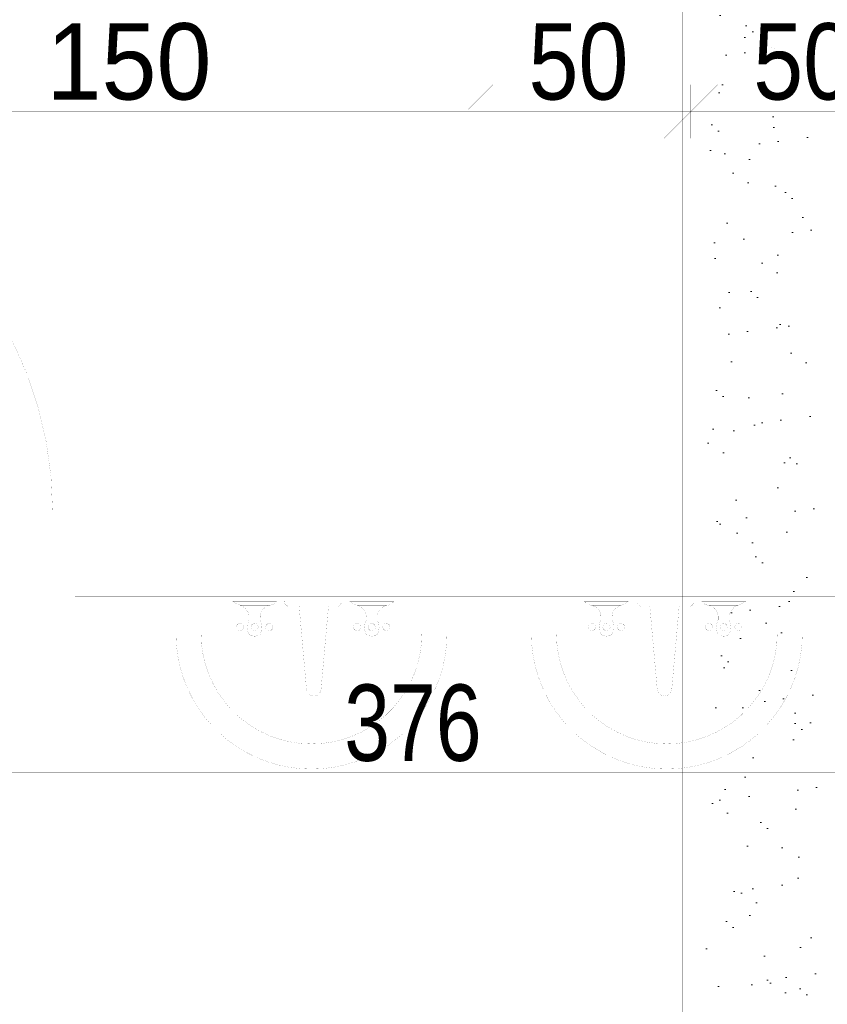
# Paper-space layout 'Layout1' of a CAD drawing. Header units: inches. Extents: x 7368 to 30263, y 5719 to 13940.
# Tile 13 of 44: x 10203 to 10383, y 12802 to 13021. Entities that reach past the tile are written whole.
import ezdxf
from ezdxf.enums import TextEntityAlignment as Align

# ---------------------------------------------------------------- set-up
doc = ezdxf.new("R2010")
doc.units = ezdxf.units.IN
doc.header["$LTSCALE"] = 2
doc.header["$MEASUREMENT"] = 0
for name, pattern in [('ACAD_ISO04W100', [30, 24, -3, 0, -3]), ('ACAD_ISO07W100', [3, 0, -3]), ('HIDDEN', [9.525, 6.35, -3.175]), ('OS', [60, 30, -15, 0, -15]), ('PRZERYW', [60, 30, -30])]:
    doc.linetypes.add(name, pattern=pattern)
for name, color, linetype, lineweight in [('A CIENKA', 7, 'CONTINUOUS', 13), ('A KRESKOWANIA', 7, 'CONTINUOUS', 5), ('A OSIE', 7, 'ACAD_ISO04W100', 13), ('A PRZERYWANIA', 7, 'HIDDEN', 15), ('A WYMIARY', 7, 'CONTINUOUS', 9), ('ECIANA_PROJEKT', 7, 'CONTINUOUS', 15), ('WYBURZENIA', 7, 'CONTINUOUS', 9)]:
    doc.layers.add(name, color=color, linetype=linetype, lineweight=lineweight)
doc.styles.get("Standard").update_dxf_attribs({"font": 'arial.ttf'})
pattern_1 = [(37.5, (117, 107), (-0.503947, 15.41459), [0, -12.16, 0, -13.6, 0, -13]), (7.5, (117, 107), (14.158214, 22.577169), [0, -6.56, 0, -10.96, 0, -4.2]), (-32.5, (110.042, 100.042), (24.913135, 0.045272), [0, -4, 0, -14.4, 0, -18.8]), (-42.5, (110.042, 100.042), (24.049013, 7.021405), [0, -2, 0, -9.44, 0, -10.8])]

psp = doc.layouts.get("Layout1")

# ---------------------------------------------------------------- hatches: boundary and pattern name
at = {"layer": 'A KRESKOWANIA', "linetype": 'Continuous'}
h = psp.add_hatch(dxfattribs=at)
h.set_pattern_fill('AR-SAND_S0_1', color=254, scale=8, style=0)
h.set_pattern_definition(pattern_1)
h.paths.add_polyline_path([(10380.55, 13262.96), (10355.55, 13262.96), (10355.55, 12917.96), (10380.55, 12917.96)], flags=0)
h = psp.add_hatch(dxfattribs=at)
h.set_pattern_fill('AR-SAND_S0_1', color=254, scale=8, style=0)
h.set_pattern_definition(pattern_1)
h.paths.add_polyline_path([(10380.55, 12917.96), (10355.55, 12917.96), (10355.55, 12905.96), (10377.29, 12905.96), (10380.55, 12905.96)], flags=0)
h = psp.add_hatch(dxfattribs=at)
h.set_pattern_fill('AR-SAND_S0_1', color=254, scale=8, style=0)
h.set_pattern_definition(pattern_1)
h.paths.add_polyline_path([(10380.55, 12905.96), (10377.29, 12905.96), (10377.29, 12897.76), (10377.19, 12895.27), (10376.88, 12892.8), (10376.37, 12890.36), (10375.66, 12887.97), (10374.75, 12885.65), (10373.66, 12883.41), (10372.38, 12881.27), (10370.94, 12879.24), (10369.32, 12877.34), (10367.56, 12875.58), (10365.66, 12873.97), (10363.63, 12872.52), (10361.49, 12871.24), (10359.25, 12870.15), (10356.93, 12869.24), (10355.55, 12868.83), (10355.55, 12651.14), (10357.33, 12648.65), (10358.61, 12646.51), (10359.7, 12644.27), (10360.61, 12641.95), (10361.32, 12639.56), (10361.83, 12637.12), (10362.14, 12634.65), (10362.24, 12632.16), (10362.24, 12623.96), (10380.55, 12623.96)], flags=0)
h = psp.add_hatch(dxfattribs=at)
h.set_pattern_fill('AR-SAND_S0_1', color=254, scale=8, style=0)
h.set_pattern_definition(pattern_1)
h.paths.add_polyline_path([(10370.94, 12879.24), (10372.38, 12881.27), (10373.66, 12883.41), (10374.75, 12885.65), (10375.66, 12887.97), (10376.37, 12890.36), (10376.88, 12892.8), (10377.19, 12895.27), (10377.29, 12897.76), (10377.29, 12905.96), (10355.55, 12905.96), (10355.55, 12904.93), (10364.68, 12904.93), (10363.91, 12904.43), (10363.05, 12904.11), (10362.36, 12903.81), (10361.77, 12903.34), (10361.33, 12902.72), (10361.07, 12902.01), (10361.02, 12901.26), (10361.02, 12900.85), (10361.32, 12900.06), (10361.38, 12899.63), (10362.35, 12899.63), (10362.65, 12899.93), (10363.05, 12900.04), (10363.46, 12899.93), (10363.76, 12899.63), (10363.87, 12899.22), (10363.76, 12898.81), (10363.46, 12898.51), (10363.05, 12898.41), (10362.65, 12898.51), (10362.35, 12898.81), (10361.38, 12898.81), (10361.32, 12898.38), (10361.08, 12897.76), (10371.71, 12897.76), (10371.6, 12895.5), (10371.29, 12893.25), (10370.77, 12891.04), (10370.05, 12888.89), (10369.13, 12886.81), (10368.03, 12884.83), (10366.74, 12882.96), (10365.29, 12881.21), (10363.69, 12879.61), (10361.94, 12878.16), (10360.07, 12876.88), (10358.09, 12875.77), (10356.01, 12874.86), (10355.55, 12874.7), (10355.55, 12868.83), (10356.93, 12869.24), (10359.25, 12870.15), (10361.49, 12871.24), (10363.63, 12872.52), (10365.66, 12873.97), (10367.56, 12875.58), (10369.32, 12877.34)], flags=0)
h = psp.add_hatch(dxfattribs=at)
h.set_pattern_fill('AR-SAND_S0_1', color=254, scale=8, style=0)
h.set_pattern_definition(pattern_1)
h.paths.add_polyline_path([(10370.77, 12891.04), (10371.29, 12893.25), (10371.6, 12895.5), (10371.71, 12897.76), (10361.08, 12897.76), (10361.02, 12897.59), (10360.44, 12897.29), (10359.79, 12897.19), (10359.15, 12897.29), (10358.57, 12897.59), (10358.51, 12897.76), (10355.55, 12897.76), (10355.55, 12874.7), (10356.01, 12874.86), (10358.09, 12875.77), (10360.07, 12876.88), (10361.94, 12878.16), (10363.69, 12879.61), (10365.29, 12881.21), (10366.74, 12882.96), (10368.03, 12884.83), (10369.13, 12886.81), (10370.05, 12888.89)], flags=0)

# ---------------------------------------------------------------- linework, layer by layer
at = {"layer": 'A CIENKA', "color": 7, "linetype": 'Continuous', "const_width": 0.018}
psp.add_lwpolyline([(10210.48, 12911.96, 0.414214), (10125.48, 12996.96, 0.414214)], format="xyb", dxfattribs=at)
for points in [[(10210.48, 12906.96), (10210.48, 12916.96)], [(10210.48, 12916.96), (10215.48, 12916.96)], [(10215.48, 12916.96), (10215.48, 12906.96)], [(10215.48, 12906.96), (10210.48, 12906.96)]]:
    psp.add_lwpolyline(points, dxfattribs=at)
at = {"layer": 'A KRESKOWANIA', "color": 251, "linetype": 'Continuous', "const_width": 0.018}
for points in [[(10298.23, 12892.96), (10237.92, 12892.96)], [(10237.92, 12884.76), (10237.92, 12892.96)], [(10298.23, 12884.76), (10298.23, 12892.96)], [(10316.98, 12884.76), (10316.98, 12892.96)], [(10316.98, 12892.96), (10377.29, 12892.96)], [(10377.29, 12884.76), (10377.29, 12892.96)], [(10237.92, 12884.76), (10238.02, 12882.27)], [(10243.51, 12884.76), (10292.64, 12884.76)], [(10243.51, 12884.76), (10243.61, 12882.5)], [(10292.53, 12882.5), (10292.64, 12884.76)], [(10298.12, 12882.27), (10298.23, 12884.76)], [(10317.09, 12882.27), (10316.98, 12884.76)], [(10371.71, 12884.76), (10322.57, 12884.76)], [(10322.68, 12882.5), (10322.57, 12884.76)], [(10371.71, 12884.76), (10371.6, 12882.5)], [(10377.29, 12884.76), (10377.19, 12882.27)], [(10238.02, 12882.27), (10238.33, 12879.8)], [(10243.61, 12882.5), (10243.92, 12880.25)], [(10292.22, 12880.25), (10292.53, 12882.5)], [(10297.82, 12879.8), (10298.12, 12882.27)], [(10317.4, 12879.8), (10317.09, 12882.27)], [(10322.99, 12880.25), (10322.68, 12882.5)], [(10371.6, 12882.5), (10371.29, 12880.25)], [(10377.19, 12882.27), (10376.88, 12879.8)], [(10238.33, 12879.8), (10238.84, 12877.36)], [(10243.92, 12880.25), (10244.44, 12878.04)], [(10291.7, 12878.04), (10292.22, 12880.25)], [(10297.31, 12877.36), (10297.82, 12879.8)], [(10317.91, 12877.36), (10317.4, 12879.8)], [(10323.51, 12878.04), (10322.99, 12880.25)], [(10371.29, 12880.25), (10370.77, 12878.04)], [(10376.88, 12879.8), (10376.37, 12877.36)], [(10238.84, 12877.36), (10239.55, 12874.97)], [(10244.44, 12878.04), (10245.16, 12875.89)], [(10290.98, 12875.89), (10291.7, 12878.04)], [(10296.59, 12874.97), (10297.31, 12877.36)], [(10318.62, 12874.97), (10317.91, 12877.36)], [(10324.23, 12875.89), (10323.51, 12878.04)], [(10370.77, 12878.04), (10370.05, 12875.89)], [(10376.37, 12877.36), (10375.66, 12874.97)], [(10239.55, 12874.97), (10240.46, 12872.65)], [(10245.16, 12875.89), (10246.08, 12873.81)], [(10290.06, 12873.81), (10290.98, 12875.89)], [(10295.69, 12872.65), (10296.59, 12874.97)], [(10319.53, 12872.65), (10318.62, 12874.97)], [(10325.15, 12873.81), (10324.23, 12875.89)], [(10370.05, 12875.89), (10369.13, 12873.81)], [(10375.66, 12874.97), (10374.75, 12872.65)], [(10240.46, 12872.65), (10241.55, 12870.41)], [(10246.08, 12873.81), (10247.18, 12871.83)], [(10247.18, 12871.83), (10248.47, 12869.96)], [(10287.68, 12869.96), (10288.96, 12871.83)], [(10288.96, 12871.83), (10290.06, 12873.81)], [(10294.59, 12870.41), (10295.69, 12872.65)], [(10320.62, 12870.41), (10319.53, 12872.65)], [(10326.25, 12871.83), (10325.15, 12873.81)], [(10327.53, 12869.96), (10326.25, 12871.83)], [(10368.03, 12871.83), (10366.74, 12869.96)], [(10369.13, 12873.81), (10368.03, 12871.83)], [(10374.75, 12872.65), (10373.66, 12870.41)], [(10241.55, 12870.41), (10242.83, 12868.27)], [(10248.47, 12869.96), (10249.92, 12868.21)], [(10286.23, 12868.21), (10287.68, 12869.96)], [(10293.32, 12868.27), (10294.59, 12870.41)], [(10321.89, 12868.27), (10320.62, 12870.41)], [(10328.98, 12868.21), (10327.53, 12869.96)], [(10366.74, 12869.96), (10365.29, 12868.21)], [(10373.66, 12870.41), (10372.38, 12868.27)], [(10242.83, 12868.27), (10244.28, 12866.24)], [(10249.92, 12868.21), (10251.52, 12866.61)], [(10284.62, 12866.61), (10286.23, 12868.21)], [(10291.87, 12866.24), (10293.32, 12868.27)], [(10323.34, 12866.24), (10321.89, 12868.27)], [(10330.59, 12866.61), (10328.98, 12868.21)], [(10365.29, 12868.21), (10363.69, 12866.61)], [(10372.38, 12868.27), (10370.94, 12866.24)], [(10244.28, 12866.24), (10245.89, 12864.34)], [(10251.52, 12866.61), (10253.27, 12865.16)], [(10282.88, 12865.16), (10284.62, 12866.61)], [(10290.26, 12864.34), (10291.87, 12866.24)], [(10324.95, 12864.34), (10323.34, 12866.24)], [(10332.33, 12865.16), (10330.59, 12866.61)], [(10363.69, 12866.61), (10361.94, 12865.16)], [(10370.94, 12866.24), (10369.32, 12864.34)], [(10245.89, 12864.34), (10247.65, 12862.58)], [(10253.27, 12865.16), (10255.14, 12863.88)], [(10255.14, 12863.88), (10257.12, 12862.77)], [(10279.02, 12862.77), (10281.01, 12863.88)], [(10281.01, 12863.88), (10282.88, 12865.16)], [(10288.5, 12862.58), (10290.26, 12864.34)], [(10326.71, 12862.58), (10324.95, 12864.34)], [(10334.21, 12863.88), (10332.33, 12865.16)], [(10336.19, 12862.77), (10334.21, 12863.88)], [(10360.07, 12863.88), (10358.09, 12862.77)], [(10361.94, 12865.16), (10360.07, 12863.88)], [(10369.32, 12864.34), (10367.56, 12862.58)], [(10247.65, 12862.58), (10249.55, 12860.97)], [(10249.55, 12860.97), (10251.58, 12859.52)], [(10257.12, 12862.77), (10259.2, 12861.86)], [(10259.2, 12861.86), (10261.35, 12861.14)], [(10261.35, 12861.14), (10263.56, 12860.62)], [(10272.59, 12860.62), (10274.8, 12861.14)], [(10274.8, 12861.14), (10276.95, 12861.86)], [(10276.95, 12861.86), (10279.02, 12862.77)], [(10284.56, 12859.52), (10286.59, 12860.97)], [(10286.59, 12860.97), (10288.5, 12862.58)], [(10328.62, 12860.97), (10326.71, 12862.58)], [(10330.65, 12859.52), (10328.62, 12860.97)], [(10338.27, 12861.86), (10336.19, 12862.77)], [(10340.42, 12861.14), (10338.27, 12861.86)], [(10342.63, 12860.62), (10340.42, 12861.14)], [(10353.86, 12861.14), (10351.66, 12860.62)], [(10356.01, 12861.86), (10353.86, 12861.14)], [(10358.09, 12862.77), (10356.01, 12861.86)], [(10365.66, 12860.97), (10363.63, 12859.52)], [(10367.56, 12862.58), (10365.66, 12860.97)], [(10251.58, 12859.52), (10253.72, 12858.24)], [(10263.56, 12860.62), (10265.81, 12860.3)], [(10265.81, 12860.3), (10268.07, 12860.2)], [(10268.07, 12860.2), (10270.34, 12860.3)], [(10270.34, 12860.3), (10272.59, 12860.62)], [(10282.42, 12858.24), (10284.56, 12859.52)], [(10332.79, 12858.24), (10330.65, 12859.52)], [(10344.87, 12860.3), (10342.63, 12860.62)], [(10347.14, 12860.2), (10344.87, 12860.3)], [(10349.4, 12860.3), (10347.14, 12860.2)], [(10351.66, 12860.62), (10349.4, 12860.3)], [(10363.63, 12859.52), (10361.49, 12858.24)], [(10253.72, 12858.24), (10255.96, 12857.15)], [(10255.96, 12857.15), (10258.28, 12856.24)], [(10277.86, 12856.24), (10280.18, 12857.15)], [(10280.18, 12857.15), (10282.42, 12858.24)], [(10335.03, 12857.15), (10332.79, 12858.24)], [(10337.35, 12856.24), (10335.03, 12857.15)], [(10359.25, 12857.15), (10356.93, 12856.24)], [(10361.49, 12858.24), (10359.25, 12857.15)], [(10258.28, 12856.24), (10260.67, 12855.53)], [(10260.67, 12855.53), (10263.11, 12855.02)], [(10263.11, 12855.02), (10265.58, 12854.71)], [(10265.58, 12854.71), (10268.07, 12854.61)], [(10268.07, 12854.61), (10270.56, 12854.71)], [(10270.56, 12854.71), (10273.03, 12855.02)], [(10273.03, 12855.02), (10275.48, 12855.53)], [(10275.48, 12855.53), (10277.86, 12856.24)], [(10339.74, 12855.53), (10337.35, 12856.24)], [(10342.18, 12855.02), (10339.74, 12855.53)], [(10344.65, 12854.71), (10342.18, 12855.02)], [(10347.14, 12854.61), (10344.65, 12854.71)], [(10349.63, 12854.71), (10347.14, 12854.61)], [(10352.1, 12855.02), (10349.63, 12854.71)], [(10354.54, 12855.53), (10352.1, 12855.02)], [(10356.93, 12856.24), (10354.54, 12855.53)]]:
    psp.add_lwpolyline(points, dxfattribs=at)
at = {"layer": 'A KRESKOWANIA', "color": 250, "linetype": 'Continuous', "const_width": 0.018}
for points in [[(10260.31, 12891.93), (10250.53, 12891.93)], [(10250.53, 12891.93), (10251.3, 12891.43)], [(10259.88, 12891.46), (10260.31, 12891.93)], [(10262.07, 12892.06), (10274.71, 12892.06)], [(10262.07, 12892.06), (10262.09, 12891.66)], [(10262.09, 12891.66), (10262.25, 12891.3)], [(10274.56, 12891.27), (10274.72, 12891.65)], [(10274.72, 12891.65), (10274.71, 12892.06)], [(10286.39, 12891.93), (10276.61, 12891.93)], [(10276.61, 12891.93), (10277.38, 12891.43)], [(10285.96, 12891.46), (10286.39, 12891.93)], [(10328.82, 12891.93), (10338.6, 12891.93)], [(10329.26, 12891.46), (10328.82, 12891.93)], [(10338.6, 12891.93), (10337.84, 12891.43)], [(10340.5, 12891.65), (10340.51, 12892.06)], [(10340.65, 12891.27), (10340.5, 12891.65)], [(10353.14, 12892.06), (10340.51, 12892.06)], [(10353.12, 12891.66), (10352.96, 12891.3)], [(10353.14, 12892.06), (10353.12, 12891.66)], [(10354.9, 12891.93), (10364.68, 12891.93)], [(10355.33, 12891.46), (10354.9, 12891.93)], [(10364.68, 12891.93), (10363.91, 12891.43)], [(10251.3, 12891.43), (10252.16, 12891.11)], [(10252.16, 12891.11), (10258.68, 12891.11)], [(10252.85, 12890.81), (10252.16, 12891.11)], [(10253.44, 12890.34), (10252.85, 12890.81)], [(10253.88, 12889.72), (10253.44, 12890.34)], [(10257.05, 12889.89), (10253.79, 12889.89)], [(10254.14, 12889.01), (10253.88, 12889.72)], [(10256.89, 12889.61), (10256.68, 12888.95)], [(10257.27, 12890.19), (10256.89, 12889.61)], [(10257.79, 12890.65), (10257.27, 12890.19)], [(10258.41, 12890.97), (10257.79, 12890.65)], [(10259.08, 12891.11), (10258.41, 12890.97)], [(10258.68, 12891.11), (10259.31, 12891.18)], [(10259.31, 12891.18), (10259.88, 12891.46)], [(10262.25, 12891.3), (10262.53, 12891.01)], [(10262.53, 12891.01), (10262.89, 12890.85)], [(10262.89, 12890.85), (10263.29, 12890.84)], [(10265.33, 12890.84), (10263.29, 12890.84)], [(10271.86, 12890.84), (10265.33, 12890.84)], [(10266.96, 12872.5), (10265.33, 12890.84)], [(10271.86, 12890.84), (10270.22, 12872.5)], [(10271.86, 12890.84), (10273.48, 12890.84)], [(10273.48, 12890.84), (10273.89, 12890.83)], [(10273.89, 12890.83), (10274.28, 12890.98)], [(10274.28, 12890.98), (10274.56, 12891.27)], [(10277.38, 12891.43), (10278.24, 12891.11)], [(10278.93, 12890.81), (10278.24, 12891.11)], [(10278.24, 12891.11), (10284.76, 12891.11)], [(10279.52, 12890.34), (10278.93, 12890.81)], [(10279.96, 12889.72), (10279.52, 12890.34)], [(10283.13, 12889.89), (10279.87, 12889.89)], [(10280.22, 12889.01), (10279.96, 12889.72)], [(10282.97, 12889.61), (10282.76, 12888.95)], [(10283.35, 12890.19), (10282.97, 12889.61)], [(10283.87, 12890.65), (10283.35, 12890.19)], [(10284.49, 12890.97), (10283.87, 12890.65)], [(10285.16, 12891.11), (10284.49, 12890.97)], [(10284.76, 12891.11), (10285.39, 12891.18)], [(10285.39, 12891.18), (10285.96, 12891.46)], [(10329.82, 12891.18), (10329.26, 12891.46)], [(10330.45, 12891.11), (10329.82, 12891.18)], [(10330.05, 12891.11), (10330.72, 12890.97)], [(10336.98, 12891.11), (10330.45, 12891.11)], [(10330.72, 12890.97), (10331.34, 12890.65)], [(10331.34, 12890.65), (10331.86, 12890.19)], [(10331.86, 12890.19), (10332.24, 12889.61)], [(10332.08, 12889.89), (10335.34, 12889.89)], [(10332.24, 12889.61), (10332.45, 12888.95)], [(10334.99, 12889.01), (10335.25, 12889.72)], [(10335.25, 12889.72), (10335.69, 12890.34)], [(10335.69, 12890.34), (10336.28, 12890.81)], [(10336.28, 12890.81), (10336.98, 12891.11)], [(10337.84, 12891.43), (10336.98, 12891.11)], [(10340.94, 12890.98), (10340.65, 12891.27)], [(10341.32, 12890.83), (10340.94, 12890.98)], [(10341.73, 12890.84), (10341.32, 12890.83)], [(10343.36, 12890.84), (10341.73, 12890.84)], [(10343.36, 12890.84), (10349.88, 12890.84)], [(10343.36, 12890.84), (10344.99, 12872.5)], [(10348.25, 12872.5), (10349.88, 12890.84)], [(10349.88, 12890.84), (10351.92, 12890.84)], [(10352.32, 12890.85), (10351.92, 12890.84)], [(10352.68, 12891.01), (10352.32, 12890.85)], [(10352.96, 12891.3), (10352.68, 12891.01)], [(10355.9, 12891.18), (10355.33, 12891.46)], [(10356.53, 12891.11), (10355.9, 12891.18)], [(10356.13, 12891.11), (10356.81, 12890.97)], [(10363.05, 12891.11), (10356.53, 12891.11)], [(10356.81, 12890.97), (10357.43, 12890.65)], [(10357.43, 12890.65), (10357.94, 12890.19)], [(10357.94, 12890.19), (10358.32, 12889.61)], [(10358.16, 12889.89), (10361.42, 12889.89)], [(10358.32, 12889.61), (10358.54, 12888.95)], [(10361.07, 12889.01), (10361.33, 12889.72)], [(10361.33, 12889.72), (10361.77, 12890.34)], [(10361.77, 12890.34), (10362.36, 12890.81)], [(10362.36, 12890.81), (10363.05, 12891.11)], [(10363.91, 12891.43), (10363.05, 12891.11)], [(10254.19, 12887.85), (10253.89, 12887.06)], [(10254.19, 12888.26), (10254.14, 12889.01)], [(10256.64, 12888.26), (10254.19, 12888.26)], [(10254.19, 12888.26), (10254.19, 12887.85)], [(10254.19, 12887.85), (10256.64, 12887.85)], [(10256.68, 12888.95), (10256.64, 12888.26)], [(10256.64, 12887.85), (10256.64, 12888.26)], [(10256.94, 12887.06), (10256.64, 12887.85)], [(10280.27, 12887.85), (10279.97, 12887.06)], [(10280.27, 12888.26), (10280.22, 12889.01)], [(10282.72, 12888.26), (10280.27, 12888.26)], [(10280.27, 12888.26), (10280.27, 12887.85)], [(10280.27, 12887.85), (10282.72, 12887.85)], [(10282.76, 12888.95), (10282.72, 12888.26)], [(10282.72, 12887.85), (10282.72, 12888.26)], [(10283.02, 12887.06), (10282.72, 12887.85)], [(10332.19, 12887.06), (10332.49, 12887.85)], [(10332.45, 12888.95), (10332.49, 12888.26)], [(10332.49, 12888.26), (10334.94, 12888.26)], [(10332.49, 12887.85), (10332.49, 12888.26)], [(10334.94, 12887.85), (10332.49, 12887.85)], [(10334.94, 12888.26), (10334.99, 12889.01)], [(10334.94, 12888.26), (10334.94, 12887.85)], [(10334.94, 12887.85), (10335.24, 12887.06)], [(10358.27, 12887.06), (10358.57, 12887.85)], [(10358.54, 12888.95), (10358.57, 12888.26)], [(10358.57, 12888.26), (10361.02, 12888.26)], [(10358.57, 12887.85), (10358.57, 12888.26)], [(10361.02, 12887.85), (10358.57, 12887.85)], [(10361.02, 12888.26), (10361.07, 12889.01)], [(10361.02, 12888.26), (10361.02, 12887.85)], [(10361.02, 12887.85), (10361.32, 12887.06)], [(10251.45, 12886.63), (10251.34, 12886.22)], [(10251.34, 12886.22), (10251.45, 12885.81)], [(10251.75, 12886.93), (10251.45, 12886.63)], [(10251.45, 12885.81), (10251.75, 12885.51)], [(10252.16, 12887.04), (10251.75, 12886.93)], [(10251.75, 12885.51), (10252.16, 12885.41)], [(10252.56, 12886.93), (10252.16, 12887.04)], [(10252.16, 12885.41), (10252.56, 12885.51)], [(10252.87, 12886.63), (10252.56, 12886.93)], [(10252.56, 12885.51), (10252.87, 12885.81)], [(10253.81, 12886.63), (10252.87, 12886.63)], [(10252.97, 12886.22), (10252.87, 12886.63)], [(10252.87, 12885.81), (10252.97, 12886.22)], [(10253.81, 12885.81), (10252.87, 12885.81)], [(10253.89, 12887.06), (10253.79, 12886.22)], [(10253.79, 12886.22), (10253.89, 12885.38)], [(10253.89, 12885.38), (10254.19, 12884.59)], [(10254.71, 12886.63), (10254.6, 12886.22)], [(10254.6, 12886.22), (10254.71, 12885.81)], [(10255.01, 12886.93), (10254.71, 12886.63)], [(10254.71, 12885.81), (10255.01, 12885.51)], [(10255.42, 12887.04), (10255.01, 12886.93)], [(10255.01, 12885.51), (10255.42, 12885.41)], [(10255.83, 12886.93), (10255.42, 12887.04)], [(10255.42, 12885.41), (10255.83, 12885.51)], [(10256.13, 12886.63), (10255.83, 12886.93)], [(10255.83, 12885.51), (10256.13, 12885.81)], [(10256.23, 12886.22), (10256.13, 12886.63)], [(10256.13, 12885.81), (10256.23, 12886.22)], [(10256.64, 12884.59), (10256.94, 12885.38)], [(10257.05, 12886.22), (10256.94, 12887.06)], [(10256.94, 12885.38), (10257.05, 12886.22)], [(10257.02, 12886.63), (10257.97, 12886.63)], [(10257.97, 12885.81), (10257.02, 12885.81)], [(10257.97, 12886.63), (10257.86, 12886.22)], [(10257.86, 12886.22), (10257.97, 12885.81)], [(10258.27, 12886.93), (10257.97, 12886.63)], [(10257.97, 12885.81), (10258.27, 12885.51)], [(10258.68, 12887.04), (10258.27, 12886.93)], [(10258.27, 12885.51), (10258.68, 12885.41)], [(10259.08, 12886.93), (10258.68, 12887.04)], [(10258.68, 12885.41), (10259.08, 12885.51)], [(10259.38, 12886.63), (10259.08, 12886.93)], [(10259.08, 12885.51), (10259.38, 12885.81)], [(10259.49, 12886.22), (10259.38, 12886.63)], [(10259.38, 12885.81), (10259.49, 12886.22)], [(10277.53, 12886.63), (10277.42, 12886.22)], [(10277.42, 12886.22), (10277.53, 12885.81)], [(10277.83, 12886.93), (10277.53, 12886.63)], [(10277.53, 12885.81), (10277.83, 12885.51)], [(10278.24, 12887.04), (10277.83, 12886.93)], [(10277.83, 12885.51), (10278.24, 12885.41)], [(10278.65, 12886.93), (10278.24, 12887.04)], [(10278.24, 12885.41), (10278.65, 12885.51)], [(10278.94, 12886.63), (10278.65, 12886.93)], [(10278.65, 12885.51), (10278.94, 12885.81)], [(10279.05, 12886.22), (10278.94, 12886.63)], [(10279.89, 12886.63), (10278.94, 12886.63)], [(10278.94, 12885.81), (10279.05, 12886.22)], [(10279.89, 12885.81), (10278.94, 12885.81)], [(10279.97, 12887.06), (10279.87, 12886.22)], [(10279.87, 12886.22), (10279.97, 12885.38)], [(10279.97, 12885.38), (10280.27, 12884.59)], [(10280.79, 12886.63), (10280.68, 12886.22)], [(10280.68, 12886.22), (10280.79, 12885.81)], [(10281.09, 12886.93), (10280.79, 12886.63)], [(10280.79, 12885.81), (10281.09, 12885.51)], [(10281.5, 12887.04), (10281.09, 12886.93)], [(10281.09, 12885.51), (10281.5, 12885.41)], [(10281.9, 12886.93), (10281.5, 12887.04)], [(10281.5, 12885.41), (10281.9, 12885.51)], [(10282.2, 12886.63), (10281.9, 12886.93)], [(10281.9, 12885.51), (10282.2, 12885.81)], [(10282.31, 12886.22), (10282.2, 12886.63)], [(10282.2, 12885.81), (10282.31, 12886.22)], [(10282.72, 12884.59), (10283.02, 12885.38)], [(10283.13, 12886.22), (10283.02, 12887.06)], [(10283.02, 12885.38), (10283.13, 12886.22)], [(10283.1, 12886.63), (10284.05, 12886.63)], [(10284.05, 12885.81), (10283.1, 12885.81)], [(10284.05, 12886.63), (10283.94, 12886.22)], [(10283.94, 12886.22), (10284.05, 12885.81)], [(10284.35, 12886.93), (10284.05, 12886.63)], [(10284.05, 12885.81), (10284.35, 12885.51)], [(10284.76, 12887.04), (10284.35, 12886.93)], [(10284.35, 12885.51), (10284.76, 12885.41)], [(10285.16, 12886.93), (10284.76, 12887.04)], [(10284.76, 12885.41), (10285.16, 12885.51)], [(10285.46, 12886.63), (10285.16, 12886.93)], [(10285.16, 12885.51), (10285.46, 12885.81)], [(10285.57, 12886.22), (10285.46, 12886.63)], [(10285.46, 12885.81), (10285.57, 12886.22)], [(10329.64, 12886.22), (10329.75, 12886.63)], [(10329.75, 12885.81), (10329.64, 12886.22)], [(10329.75, 12886.63), (10330.05, 12886.93)], [(10330.05, 12885.51), (10329.75, 12885.81)], [(10330.05, 12886.93), (10330.45, 12887.04)], [(10330.45, 12885.41), (10330.05, 12885.51)], [(10330.45, 12887.04), (10330.86, 12886.93)], [(10330.86, 12885.51), (10330.45, 12885.41)], [(10330.86, 12886.93), (10331.16, 12886.63)], [(10331.16, 12885.81), (10330.86, 12885.51)], [(10332.11, 12886.63), (10331.16, 12886.63)], [(10331.16, 12886.63), (10331.27, 12886.22)], [(10331.27, 12886.22), (10331.16, 12885.81)], [(10331.16, 12885.81), (10332.11, 12885.81)], [(10332.08, 12886.22), (10332.19, 12887.06)], [(10332.19, 12885.38), (10332.08, 12886.22)], [(10332.49, 12884.59), (10332.19, 12885.38)], [(10332.9, 12886.22), (10333.01, 12886.63)], [(10333.01, 12885.81), (10332.9, 12886.22)], [(10333.01, 12886.63), (10333.31, 12886.93)], [(10333.31, 12885.51), (10333.01, 12885.81)], [(10333.31, 12886.93), (10333.71, 12887.04)], [(10333.71, 12885.41), (10333.31, 12885.51)], [(10333.71, 12887.04), (10334.12, 12886.93)], [(10334.12, 12885.51), (10333.71, 12885.41)], [(10334.12, 12886.93), (10334.42, 12886.63)], [(10334.42, 12885.81), (10334.12, 12885.51)], [(10334.42, 12886.63), (10334.53, 12886.22)], [(10334.53, 12886.22), (10334.42, 12885.81)], [(10335.24, 12885.38), (10334.94, 12884.59)], [(10335.24, 12887.06), (10335.34, 12886.22)], [(10335.34, 12886.22), (10335.24, 12885.38)], [(10335.32, 12886.63), (10336.27, 12886.63)], [(10335.32, 12885.81), (10336.27, 12885.81)], [(10336.16, 12886.22), (10336.27, 12886.63)], [(10336.27, 12885.81), (10336.16, 12886.22)], [(10336.27, 12886.63), (10336.57, 12886.93)], [(10336.57, 12885.51), (10336.27, 12885.81)], [(10336.57, 12886.93), (10336.98, 12887.04)], [(10336.98, 12885.41), (10336.57, 12885.51)], [(10336.98, 12887.04), (10337.38, 12886.93)], [(10337.38, 12885.51), (10336.98, 12885.41)], [(10337.38, 12886.93), (10337.68, 12886.63)], [(10337.68, 12885.81), (10337.38, 12885.51)], [(10337.68, 12886.63), (10337.79, 12886.22)], [(10337.79, 12886.22), (10337.68, 12885.81)], [(10355.72, 12886.22), (10355.83, 12886.63)], [(10355.83, 12885.81), (10355.72, 12886.22)], [(10355.83, 12886.63), (10356.13, 12886.93)], [(10356.13, 12885.51), (10355.83, 12885.81)], [(10356.13, 12886.93), (10356.53, 12887.04)], [(10356.53, 12885.41), (10356.13, 12885.51)], [(10356.53, 12887.04), (10356.94, 12886.93)], [(10356.94, 12885.51), (10356.53, 12885.41)], [(10356.94, 12886.93), (10357.24, 12886.63)], [(10357.24, 12885.81), (10356.94, 12885.51)], [(10357.24, 12886.63), (10357.35, 12886.22)], [(10358.19, 12886.63), (10357.24, 12886.63)], [(10357.35, 12886.22), (10357.24, 12885.81)], [(10357.24, 12885.81), (10358.19, 12885.81)], [(10358.16, 12886.22), (10358.27, 12887.06)], [(10358.27, 12885.38), (10358.16, 12886.22)], [(10358.57, 12884.59), (10358.27, 12885.38)], [(10358.98, 12886.22), (10359.09, 12886.63)], [(10359.09, 12885.81), (10358.98, 12886.22)], [(10359.09, 12886.63), (10359.39, 12886.93)], [(10359.39, 12885.51), (10359.09, 12885.81)], [(10359.39, 12886.93), (10359.79, 12887.04)], [(10359.79, 12885.41), (10359.39, 12885.51)], [(10359.79, 12887.04), (10360.2, 12886.93)], [(10360.2, 12885.51), (10359.79, 12885.41)], [(10360.2, 12886.93), (10360.5, 12886.63)], [(10360.5, 12885.81), (10360.2, 12885.51)], [(10360.5, 12886.63), (10360.61, 12886.22)], [(10360.61, 12886.22), (10360.5, 12885.81)], [(10361.32, 12885.38), (10361.02, 12884.59)], [(10361.32, 12887.06), (10361.42, 12886.22)], [(10361.42, 12886.22), (10361.32, 12885.38)], [(10361.4, 12886.63), (10362.35, 12886.63)], [(10361.4, 12885.81), (10362.35, 12885.81)], [(10362.24, 12886.22), (10362.35, 12886.63)], [(10362.35, 12885.81), (10362.24, 12886.22)], [(10362.35, 12886.63), (10362.65, 12886.93)], [(10362.65, 12885.51), (10362.35, 12885.81)], [(10362.65, 12886.93), (10363.05, 12887.04)], [(10363.05, 12885.41), (10362.65, 12885.51)], [(10363.05, 12887.04), (10363.46, 12886.93)], [(10363.46, 12885.51), (10363.05, 12885.41)], [(10363.46, 12886.93), (10363.76, 12886.63)], [(10363.76, 12885.81), (10363.46, 12885.51)], [(10363.76, 12886.63), (10363.87, 12886.22)], [(10363.87, 12886.22), (10363.76, 12885.81)], [(10254.19, 12884.59), (10254.77, 12884.29)], [(10254.19, 12884.59), (10256.64, 12884.59)], [(10254.77, 12884.29), (10255.42, 12884.19)], [(10255.42, 12884.19), (10256.06, 12884.29)], [(10256.06, 12884.29), (10256.64, 12884.59)], [(10280.27, 12884.59), (10280.85, 12884.29)], [(10280.27, 12884.59), (10282.72, 12884.59)], [(10280.85, 12884.29), (10281.5, 12884.19)], [(10281.5, 12884.19), (10282.14, 12884.29)], [(10282.14, 12884.29), (10282.72, 12884.59)], [(10333.07, 12884.29), (10332.49, 12884.59)], [(10334.94, 12884.59), (10332.49, 12884.59)], [(10333.71, 12884.19), (10333.07, 12884.29)], [(10334.36, 12884.29), (10333.71, 12884.19)], [(10334.94, 12884.59), (10334.36, 12884.29)], [(10359.15, 12884.29), (10358.57, 12884.59)], [(10361.02, 12884.59), (10358.57, 12884.59)], [(10359.79, 12884.19), (10359.15, 12884.29)], [(10360.44, 12884.29), (10359.79, 12884.19)], [(10361.02, 12884.59), (10360.44, 12884.29)], [(10266.96, 12872.5), (10267.04, 12871.99)], [(10267.04, 12871.99), (10267.27, 12871.54)], [(10269.91, 12871.54), (10270.14, 12871.99)], [(10270.14, 12871.99), (10270.22, 12872.5)], [(10345.07, 12871.99), (10344.99, 12872.5)], [(10345.3, 12871.54), (10345.07, 12871.99)], [(10348.17, 12871.99), (10347.94, 12871.54)], [(10348.25, 12872.5), (10348.17, 12871.99)], [(10267.27, 12871.54), (10267.63, 12871.18)], [(10267.63, 12871.18), (10268.09, 12870.95)], [(10268.09, 12870.95), (10268.59, 12870.87)], [(10268.59, 12870.87), (10269.1, 12870.95)], [(10269.1, 12870.95), (10269.55, 12871.18)], [(10269.55, 12871.18), (10269.91, 12871.54)], [(10345.66, 12871.18), (10345.3, 12871.54)], [(10346.11, 12870.95), (10345.66, 12871.18)], [(10346.62, 12870.87), (10346.11, 12870.95)], [(10347.12, 12870.95), (10346.62, 12870.87)], [(10347.58, 12871.18), (10347.12, 12870.95)], [(10347.94, 12871.54), (10347.58, 12871.18)]]:
    psp.add_lwpolyline(points, dxfattribs=at)
at = {"layer": 'A OSIE', "color": 1, "linetype": 'OS', "const_width": 0.018}
psp.add_lwpolyline([(10365.55, 10192.96), (10365.55, 13392.96)], dxfattribs=at)
at = {"layer": 'A PRZERYWANIA', "color": 3, "linetype": 'PRZERYW', "const_width": 0.018}
for points in [[(10350.55, 10322.96), (10350.55, 13262.96)], [(10350.55, 10322.96), (10350.55, 13262.96)], [(10380.55, 10322.96), (10380.55, 13262.96)], [(10380.55, 10322.96), (10380.55, 13262.96)]]:
    psp.add_lwpolyline(points, dxfattribs=at)
at = {"layer": 'A WYMIARY', "color": 80, "linetype": 'Continuous', "const_width": 0.018}
for points in [[(10302.48, 13001.03), (10302.48, 13007.03)], [(10302.48, 13001.03), (10308.48, 13007.03)], [(10302.48, 13001.03), (10302.48, 13007.03)], [(10302.48, 13001.03), (10308.48, 13007.03)], [(10352.48, 13001.03), (10352.48, 13007.03)], [(10352.48, 13001.03), (10358.48, 13007.03)], [(10352.48, 13001.03), (10352.48, 13007.03)], [(10352.48, 13001.03), (10358.48, 13007.03)], [(10158.48, 13001.03), (10296.48, 13001.03)], [(10302.48, 13001.03), (10296.48, 13001.03)], [(10302.48, 13001.03), (10296.48, 12995.03)], [(10302.48, 13001.03), (10296.48, 13001.03)], [(10302.48, 13001.03), (10296.48, 12995.03)], [(10302.48, 13001.03), (10308.48, 13001.03)], [(10302.48, 13001.03), (10302.48, 12995.03)], [(10302.48, 13001.03), (10308.48, 13001.03)], [(10302.48, 13001.03), (10302.48, 12995.03)], [(10308.48, 13001.03), (10346.48, 13001.03)], [(10352.48, 13001.03), (10346.48, 13001.03)], [(10352.48, 13001.03), (10346.48, 12995.03)], [(10352.48, 13001.03), (10346.48, 13001.03)], [(10352.48, 13001.03), (10346.48, 12995.03)], [(10352.48, 13001.03), (10358.48, 13001.03)], [(10352.48, 13001.03), (10352.48, 12995.03)], [(10352.48, 13001.03), (10358.48, 13001.03)], [(10352.48, 13001.03), (10352.48, 12995.03)], [(10358.48, 13001.03), (10396.48, 13001.03)], [(10472.8, 12853.77), (10108.48, 12853.77)]]:
    psp.add_lwpolyline(points, dxfattribs=at)
at = {"layer": 'ECIANA_PROJEKT', "color": 141, "linetype": 'Continuous', "const_width": 0.018}
for points in [[(10380.55, 11377.96), (10380.55, 13402.96)], [(10215.48, 12917.96), (10215.48, 12892.96)], [(11028.55, 12917.96), (10215.48, 12917.96)], [(10478.8, 12892.96), (10215.48, 12892.96)]]:
    psp.add_lwpolyline(points, dxfattribs=at)
at = {"layer": 'WYBURZENIA', "color": 6, "linetype": 'ACAD_ISO07W100', "const_width": 0.018}
for points in [[(10355.55, 12102.96), (10355.55, 13262.96)], [(10380.55, 12102.96), (10380.55, 13262.96)]]:
    psp.add_lwpolyline(points, dxfattribs=at)

# ---------------------------------------------------------------- texts
at = {"layer": 'A WYMIARY', "color": 80}
for s, width, p in [('150', 0.925715, (10227.48, 13012.19)), ('50', 0.841559, (10327.48, 13012.19)), ('50', 0.841559, (10377.48, 13012.19)), ('376', 0.771429, (10290.64, 12864.94))]:
    psp.add_text(s, height=17, dxfattribs=dict(at, width=width)).set_placement(p, align=Align.MIDDLE_CENTER)

doc.saveas('drawing.dxf')
